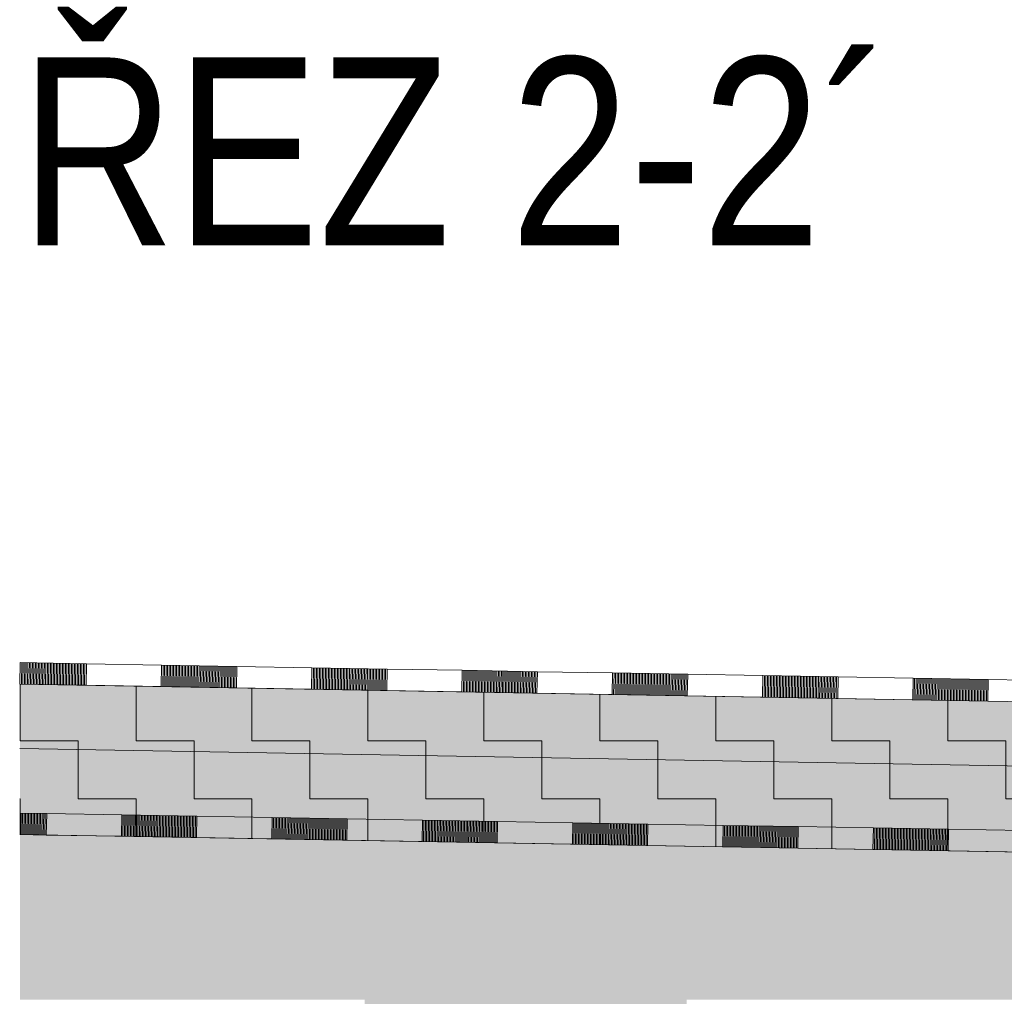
# Model space of a CAD drawing. Header units: millimetres. Extents: x 29003 to 60673, y -60985 to 17010.
# Tile 91 of 128: x 38663 to 40497, y -5012 to -3193. Entities that reach past the tile are written whole.
import ezdxf

# ---------------------------------------------------------------- set-up
doc = ezdxf.new("R2010")
doc.units = ezdxf.units.MM
doc.linetypes.add('Carkovana 2x_1_1', pattern=[200, 150, -50])
doc.layers.add('XR$1$ŘEZY_1', color=7, linetype='Continuous', lineweight=25)
doc.layers.add('XR$3$ŘEZY - FILING_1', color=7, linetype='Continuous', lineweight=25)
doc.styles.add('ARIAL', font='ARIAL.TTF')
pattern_1 = [(0, (216, 216), (108, 108), [108, -108]), (90, (216, 216), (-108, 108), [108, -108])]

# ---------------------------------------------------------------- blocks, each defined once
blk = doc.blocks.new('VZOROVÁ ČÁRA_2')
at = {"layer": 'XR$1$ŘEZY_1', "color": 7, "linetype": 'Continuous', "lineweight": 13}
for p, q in [((38713.7, -4671.3), (38664.1, -4670.4)), ((38713.7, -4671.3), (38664.1, -4670.4)), ((38713.7, -4671.3), (38664.1, -4670.4)), ((38713.7, -4671.3), (38664.1, -4670.4)), ((38713.7, -4671.3), (38664.1, -4670.4)), ((38666.1, -4670.4), (38665.4, -4710.4)), ((38668.9, -4670.5), (38668.2, -4710.5)), ((38671.7, -4670.5), (38671, -4710.5)), ((38674.5, -4670.6), (38673.8, -4710.6)), ((38677.3, -4670.6), (38676.6, -4710.6)), ((38680.1, -4670.7), (38679.4, -4710.7)), ((38682.9, -4670.7), (38682.2, -4710.7)), ((38685.7, -4670.8), (38685, -4710.8)), ((38688.5, -4670.8), (38687.8, -4710.8)), ((38691.3, -4670.9), (38690.6, -4710.9)), ((38694.1, -4670.9), (38693.4, -4710.9)), ((38696.9, -4671), (38696.2, -4711)), ((38699.7, -4671), (38699, -4711)), ((38702.5, -4671.1), (38701.8, -4711.1)), ((38705.3, -4671.1), (38704.6, -4711.1)), ((38708.1, -4671.2), (38707.4, -4711.2)), ((38710.9, -4671.2), (38710.2, -4711.2)), ((38713.7, -4671.3), (38713, -4711.3)), ((38853.6, -4673.7), (38852.9, -4713.7)), ((38993.6, -4676.2), (38853.6, -4673.7)), ((38993.6, -4676.2), (38853.6, -4673.7)), ((38993.6, -4676.2), (38853.6, -4673.7)), ((38993.6, -4676.2), (38853.6, -4673.7)), ((38993.6, -4676.2), (38853.6, -4673.7)), ((38856.4, -4673.8), (38855.7, -4713.8)), ((38859.2, -4673.8), (38858.5, -4713.8)), ((38862, -4673.9), (38861.3, -4713.9)), ((38864.8, -4673.9), (38864.1, -4713.9)), ((38867.6, -4674), (38866.9, -4714)), ((38870.4, -4674), (38869.7, -4714)), ((38873.2, -4674.1), (38872.5, -4714)), ((38876, -4674.1), (38875.3, -4714.1)), ((38878.8, -4674.2), (38878.1, -4714.1)), ((38881.6, -4674.2), (38880.9, -4714.2)), ((38884.4, -4674.2), (38883.7, -4714.2)), ((38887.2, -4674.3), (38886.5, -4714.3)), ((38890, -4674.3), (38889.3, -4714.3)), ((38892.8, -4674.4), (38892.1, -4714.4)), ((38895.6, -4674.4), (38894.9, -4714.4)), ((38898.4, -4674.5), (38897.7, -4714.5)), ((38901.2, -4674.5), (38900.5, -4714.5)), ((38904, -4674.6), (38903.3, -4714.6)), ((38906.8, -4674.6), (38906.1, -4714.6)), ((38909.6, -4674.7), (38908.9, -4714.7)), ((38912.4, -4674.7), (38911.7, -4714.7)), ((38915.2, -4674.8), (38914.5, -4714.8)), ((38918, -4674.8), (38917.3, -4714.8)), ((38920.8, -4674.9), (38920.1, -4714.9)), ((38923.6, -4674.9), (38922.9, -4714.9)), ((38926.4, -4675), (38925.7, -4715)), ((38929.2, -4675), (38928.5, -4715)), ((38932, -4675.1), (38931.3, -4715.1)), ((38934.8, -4675.1), (38934.1, -4715.1)), ((38937.6, -4675.2), (38936.9, -4715.2)), ((38940.4, -4675.2), (38939.7, -4715.2)), ((38943.2, -4675.3), (38942.5, -4715.3)), ((38946, -4675.3), (38945.3, -4715.3)), ((38948.8, -4675.4), (38948.1, -4715.4)), ((38951.6, -4675.4), (38950.9, -4715.4)), ((38954.4, -4675.5), (38953.7, -4715.5)), ((38957.2, -4675.5), (38956.5, -4715.5)), ((38960, -4675.6), (38959.3, -4715.6)), ((38962.8, -4675.6), (38962.1, -4715.6)), ((38965.6, -4675.7), (38964.9, -4715.7)), ((38968.4, -4675.7), (38967.7, -4715.7)), ((38971.2, -4675.8), (38970.5, -4715.8)), ((38974, -4675.8), (38973.3, -4715.8)), ((38976.8, -4675.9), (38976.1, -4715.9)), ((38979.6, -4675.9), (38978.9, -4715.9)), ((38982.4, -4676), (38981.7, -4716)), ((38985.2, -4676), (38984.5, -4716)), ((38988, -4676.1), (38987.3, -4716.1)), ((38990.8, -4676.1), (38990.1, -4716.1)), ((38993.6, -4676.2), (38992.9, -4716.1)), ((39133.6, -4678.6), (39132.9, -4718.6)), ((39273.6, -4681), (39133.6, -4678.6)), ((39273.6, -4681), (39133.6, -4678.6)), ((39273.6, -4681), (39133.6, -4678.6)), ((39273.6, -4681), (39133.6, -4678.6)), ((39273.6, -4681), (39133.6, -4678.6)), ((39136.4, -4678.6), (39135.7, -4718.6)), ((39139.2, -4678.7), (39138.5, -4718.7)), ((39142, -4678.7), (39141.3, -4718.7)), ((39144.8, -4678.8), (39144.1, -4718.8)), ((39147.6, -4678.8), (39146.9, -4718.8)), ((39150.4, -4678.9), (39149.7, -4718.9)), ((39153.2, -4678.9), (39152.5, -4718.9)), ((39156, -4679), (39155.3, -4719)), ((39158.8, -4679), (39158.1, -4719)), ((39161.6, -4679.1), (39160.9, -4719.1)), ((39164.4, -4679.1), (39163.7, -4719.1)), ((39167.2, -4679.2), (39166.5, -4719.2)), ((39170, -4679.2), (39169.3, -4719.2)), ((39172.8, -4679.3), (39172.1, -4719.3)), ((39175.6, -4679.3), (39174.9, -4719.3)), ((39178.4, -4679.4), (39177.7, -4719.4)), ((39181.2, -4679.4), (39180.5, -4719.4)), ((39184, -4679.5), (39183.3, -4719.5)), ((39186.8, -4679.5), (39186.1, -4719.5)), ((39189.6, -4679.6), (39188.9, -4719.6)), ((39192.4, -4679.6), (39191.7, -4719.6)), ((39195.2, -4679.7), (39194.5, -4719.7)), ((39198, -4679.7), (39197.3, -4719.7)), ((39200.8, -4679.8), (39200.1, -4719.8)), ((39203.6, -4679.8), (39202.9, -4719.8)), ((39206.4, -4679.9), (39205.7, -4719.9)), ((39209.2, -4679.9), (39208.5, -4719.9)), ((39212, -4680), (39211.3, -4720)), ((39214.8, -4680), (39214.1, -4720)), ((39217.6, -4680.1), (39216.9, -4720.1)), ((39220.4, -4680.1), (39219.7, -4720.1)), ((39223.2, -4680.2), (39222.5, -4720.2)), ((39226, -4680.2), (39225.3, -4720.2)), ((39228.8, -4680.3), (39228.1, -4720.3)), ((39231.6, -4680.3), (39230.9, -4720.3)), ((39234.4, -4680.4), (39233.7, -4720.4)), ((39237.2, -4680.4), (39236.5, -4720.4)), ((39240, -4680.5), (39239.3, -4720.4)), ((39242.8, -4680.5), (39242.1, -4720.5)), ((39245.6, -4680.6), (39244.9, -4720.5)), ((39248.4, -4680.6), (39247.7, -4720.6)), ((39251.2, -4680.7), (39250.5, -4720.6)), ((39254, -4680.7), (39253.3, -4720.7)), ((39256.8, -4680.7), (39256.1, -4720.7)), ((39259.6, -4680.8), (39258.9, -4720.8)), ((39262.4, -4680.8), (39261.7, -4720.8)), ((39265.2, -4680.9), (39264.5, -4720.9)), ((39268, -4680.9), (39267.3, -4720.9)), ((39270.8, -4681), (39270.1, -4721)), ((39273.6, -4681), (39272.9, -4721)), ((39413.6, -4683.5), (39412.9, -4723.5)), ((39553.5, -4685.9), (39413.6, -4683.5)), ((39553.5, -4685.9), (39413.6, -4683.5)), ((39553.5, -4685.9), (39413.6, -4683.5)), ((39553.5, -4685.9), (39413.6, -4683.5)), ((39553.5, -4685.9), (39413.6, -4683.5)), ((39416.4, -4683.5), (39415.7, -4723.5)), ((39419.2, -4683.6), (39418.5, -4723.6)), ((39422, -4683.6), (39421.3, -4723.6)), ((39424.8, -4683.7), (39424.1, -4723.7)), ((39427.6, -4683.7), (39426.9, -4723.7)), ((39430.4, -4683.8), (39429.7, -4723.8)), ((39433.2, -4683.8), (39432.5, -4723.8)), ((39436, -4683.9), (39435.3, -4723.9)), ((39438.8, -4683.9), (39438.1, -4723.9)), ((39441.6, -4684), (39440.9, -4724)), ((39444.4, -4684), (39443.7, -4724)), ((39447.2, -4684.1), (39446.5, -4724.1)), ((39450, -4684.1), (39449.3, -4724.1)), ((39452.8, -4684.2), (39452.1, -4724.2)), ((39455.6, -4684.2), (39454.9, -4724.2)), ((39458.4, -4684.3), (39457.7, -4724.3)), ((39461.2, -4684.3), (39460.5, -4724.3)), ((39464, -4684.4), (39463.3, -4724.4)), ((39466.8, -4684.4), (39466.1, -4724.4)), ((39469.6, -4684.5), (39468.9, -4724.5)), ((39472.4, -4684.5), (39471.7, -4724.5)), ((39475.2, -4684.6), (39474.5, -4724.6)), ((39478, -4684.6), (39477.3, -4724.6)), ((39480.8, -4684.7), (39480.1, -4724.7)), ((39483.6, -4684.7), (39482.9, -4724.7)), ((39486.4, -4684.8), (39485.7, -4724.7)), ((39489.1, -4684.8), (39488.5, -4724.8)), ((39491.9, -4684.9), (39491.3, -4724.8)), ((39494.7, -4684.9), (39494.1, -4724.9)), ((39497.5, -4685), (39496.9, -4724.9)), ((39500.3, -4685), (39499.6, -4725)), ((39503.1, -4685), (39502.4, -4725)), ((39505.9, -4685.1), (39505.2, -4725.1)), ((39508.7, -4685.1), (39508, -4725.1)), ((39511.5, -4685.2), (39510.8, -4725.2)), ((39514.3, -4685.2), (39513.6, -4725.2)), ((39517.1, -4685.3), (39516.4, -4725.3)), ((39519.9, -4685.3), (39519.2, -4725.3)), ((39522.7, -4685.4), (39522, -4725.4)), ((39525.5, -4685.4), (39524.8, -4725.4)), ((39528.3, -4685.5), (39527.6, -4725.5)), ((39531.1, -4685.5), (39530.4, -4725.5)), ((39533.9, -4685.6), (39533.2, -4725.6)), ((39536.7, -4685.6), (39536, -4725.6)), ((39539.5, -4685.7), (39538.8, -4725.7)), ((39542.3, -4685.7), (39541.6, -4725.7)), ((39545.1, -4685.8), (39544.4, -4725.8)), ((39547.9, -4685.8), (39547.2, -4725.8)), ((39550.7, -4685.9), (39550, -4725.9)), ((39553.5, -4685.9), (39552.8, -4725.9)), ((39693.5, -4688.4), (39692.8, -4728.4)), ((39833.5, -4690.8), (39693.5, -4688.4)), ((39833.5, -4690.8), (39693.5, -4688.4)), ((39833.5, -4690.8), (39693.5, -4688.4)), ((39833.5, -4690.8), (39693.5, -4688.4)), ((39833.5, -4690.8), (39693.5, -4688.4)), ((39696.3, -4688.4), (39695.6, -4728.4)), ((39699.1, -4688.5), (39698.4, -4728.5)), ((39701.9, -4688.5), (39701.2, -4728.5)), ((39704.7, -4688.6), (39704, -4728.6)), ((39707.5, -4688.6), (39706.8, -4728.6)), ((39710.3, -4688.7), (39709.6, -4728.7)), ((39713.1, -4688.7), (39712.4, -4728.7)), ((39715.9, -4688.8), (39715.2, -4728.8)), ((39718.7, -4688.8), (39718, -4728.8)), ((39721.5, -4688.9), (39720.8, -4728.9)), ((39724.3, -4688.9), (39723.6, -4728.9)), ((39727.1, -4689), (39726.4, -4729)), ((39729.9, -4689), (39729.2, -4729)), ((39732.7, -4689.1), (39732, -4729.1)), ((39735.5, -4689.1), (39734.8, -4729.1)), ((39738.3, -4689.2), (39737.6, -4729.1)), ((39741.1, -4689.2), (39740.4, -4729.2)), ((39743.9, -4689.3), (39743.2, -4729.2)), ((39746.7, -4689.3), (39746, -4729.3)), ((39749.5, -4689.3), (39748.8, -4729.3)), ((39752.3, -4689.4), (39751.6, -4729.4)), ((39755.1, -4689.4), (39754.4, -4729.4)), ((39757.9, -4689.5), (39757.2, -4729.5)), ((39760.7, -4689.5), (39760, -4729.5)), ((39763.5, -4689.6), (39762.8, -4729.6)), ((39766.3, -4689.6), (39765.6, -4729.6)), ((39769.1, -4689.7), (39768.4, -4729.7)), ((39771.9, -4689.7), (39771.2, -4729.7)), ((39774.7, -4689.8), (39774, -4729.8)), ((39777.5, -4689.8), (39776.8, -4729.8)), ((39780.3, -4689.9), (39779.6, -4729.9)), ((39783.1, -4689.9), (39782.4, -4729.9)), ((39785.9, -4690), (39785.2, -4730)), ((39788.7, -4690), (39788, -4730)), ((39791.5, -4690.1), (39790.8, -4730.1)), ((39794.3, -4690.1), (39793.6, -4730.1)), ((39797.1, -4690.2), (39796.4, -4730.2)), ((39799.9, -4690.2), (39799.2, -4730.2)), ((39802.7, -4690.3), (39802, -4730.3)), ((39805.5, -4690.3), (39804.8, -4730.3)), ((39808.3, -4690.4), (39807.6, -4730.4)), ((39811.1, -4690.4), (39810.4, -4730.4)), ((39813.9, -4690.5), (39813.2, -4730.5)), ((39816.7, -4690.5), (39816, -4730.5)), ((39819.5, -4690.6), (39818.8, -4730.6)), ((39822.3, -4690.6), (39821.6, -4730.6)), ((39825.1, -4690.7), (39824.4, -4730.7)), ((39827.9, -4690.7), (39827.2, -4730.7)), ((39830.7, -4690.8), (39830, -4730.8)), ((39833.5, -4690.8), (39832.8, -4730.8)), ((39973.5, -4693.3), (39972.8, -4733.3)), ((40113.5, -4695.7), (39973.5, -4693.3)), ((40113.5, -4695.7), (39973.5, -4693.3)), ((40113.5, -4695.7), (39973.5, -4693.3)), ((40113.5, -4695.7), (39973.5, -4693.3)), ((40113.5, -4695.7), (39973.5, -4693.3)), ((39976.3, -4693.3), (39975.6, -4733.3)), ((39979.1, -4693.4), (39978.4, -4733.4)), ((39981.9, -4693.4), (39981.2, -4733.4)), ((39984.7, -4693.5), (39984, -4733.4)), ((39987.5, -4693.5), (39986.8, -4733.5)), ((39990.3, -4693.6), (39989.6, -4733.5)), ((39993.1, -4693.6), (39992.4, -4733.6)), ((39995.9, -4693.6), (39995.2, -4733.6)), ((39998.7, -4693.7), (39998, -4733.7)), ((40001.5, -4693.7), (40000.8, -4733.7)), ((40004.3, -4693.8), (40003.6, -4733.8)), ((40007.1, -4693.8), (40006.4, -4733.8)), ((40009.9, -4693.9), (40009.2, -4733.9)), ((40012.7, -4693.9), (40012, -4733.9)), ((40015.5, -4694), (40014.8, -4734)), ((40018.3, -4694), (40017.6, -4734)), ((40021.1, -4694.1), (40020.4, -4734.1)), ((40023.9, -4694.1), (40023.2, -4734.1)), ((40026.7, -4694.2), (40026, -4734.2)), ((40029.5, -4694.2), (40028.8, -4734.2)), ((40032.3, -4694.3), (40031.6, -4734.3)), ((40035.1, -4694.3), (40034.4, -4734.3)), ((40037.9, -4694.4), (40037.2, -4734.4)), ((40040.7, -4694.4), (40040, -4734.4)), ((40043.5, -4694.5), (40042.8, -4734.5)), ((40046.3, -4694.5), (40045.6, -4734.5)), ((40049.1, -4694.6), (40048.4, -4734.6)), ((38713, -4711.3), (38663.4, -4710.4)), ((38852.9, -4713.7), (38713, -4711.3)), ((40051.9, -4694.6), (40051.2, -4734.6)), ((40054.7, -4694.7), (40054, -4734.7)), ((40057.5, -4694.7), (40056.8, -4734.7)), ((40060.3, -4694.8), (40059.6, -4734.8)), ((40063.1, -4694.8), (40062.4, -4734.8)), ((40065.9, -4694.9), (40065.2, -4734.9)), ((40068.7, -4694.9), (40068, -4734.9)), ((40071.5, -4695), (40070.8, -4735)), ((40074.3, -4695), (40073.6, -4735)), ((40077.1, -4695.1), (40076.4, -4735.1)), ((40079.9, -4695.1), (40079.2, -4735.1)), ((40082.7, -4695.2), (40082, -4735.2)), ((40085.5, -4695.2), (40084.8, -4735.2)), ((40088.3, -4695.3), (40087.6, -4735.3)), ((40091.1, -4695.3), (40090.4, -4735.3)), ((40093.9, -4695.4), (40093.2, -4735.4)), ((40096.7, -4695.4), (40096, -4735.4)), ((40099.5, -4695.5), (40098.8, -4735.5)), ((40102.3, -4695.5), (40101.6, -4735.5)), ((40105.1, -4695.6), (40104.4, -4735.5)), ((40107.9, -4695.6), (40107.2, -4735.6)), ((40110.7, -4695.7), (40110, -4735.6)), ((40113.5, -4695.7), (40112.8, -4735.7)), ((40253.4, -4698.1), (40252.7, -4738.1)), ((40393.4, -4700.6), (40253.4, -4698.1)), ((40393.4, -4700.6), (40253.4, -4698.1)), ((40393.4, -4700.6), (40253.4, -4698.1)), ((40393.4, -4700.6), (40253.4, -4698.1)), ((40393.4, -4700.6), (40253.4, -4698.1)), ((40256.2, -4698.2), (40255.5, -4738.2)), ((40259, -4698.2), (40258.3, -4738.2)), ((40261.8, -4698.3), (40261.1, -4738.3)), ((40264.6, -4698.3), (40263.9, -4738.3)), ((40267.4, -4698.4), (40266.7, -4738.4)), ((40270.2, -4698.4), (40269.5, -4738.4)), ((40273, -4698.5), (40272.3, -4738.5)), ((40275.8, -4698.5), (40275.1, -4738.5)), ((40278.6, -4698.6), (40277.9, -4738.6)), ((40281.4, -4698.6), (40280.7, -4738.6)), ((40284.2, -4698.7), (40283.5, -4738.7)), ((40287, -4698.7), (40286.3, -4738.7)), ((40289.8, -4698.8), (40289.1, -4738.8)), ((40292.6, -4698.8), (40291.9, -4738.8)), ((40295.4, -4698.9), (40294.7, -4738.9)), ((40298.2, -4698.9), (40297.5, -4738.9)), ((40301, -4699), (40300.3, -4739)), ((40303.8, -4699), (40303.1, -4739)), ((40306.6, -4699.1), (40305.9, -4739.1)), ((40309.4, -4699.1), (40308.7, -4739.1)), ((40312.2, -4699.2), (40311.5, -4739.2)), ((40315, -4699.2), (40314.3, -4739.2)), ((40317.8, -4699.3), (40317.1, -4739.3)), ((40320.6, -4699.3), (40319.9, -4739.3)), ((40323.4, -4699.4), (40322.7, -4739.4)), ((40326.2, -4699.4), (40325.5, -4739.4)), ((40329, -4699.5), (40328.3, -4739.5)), ((40331.8, -4699.5), (40331.1, -4739.5)), ((40334.6, -4699.6), (40333.9, -4739.6)), ((40337.4, -4699.6), (40336.7, -4739.6)), ((40340.2, -4699.7), (40339.5, -4739.7)), ((40343, -4699.7), (40342.3, -4739.7)), ((40345.8, -4699.8), (40345.1, -4739.8)), ((40348.6, -4699.8), (40347.9, -4739.8)), ((40351.4, -4699.9), (40350.7, -4739.8)), ((40354.2, -4699.9), (40353.5, -4739.9)), ((40357, -4700), (40356.3, -4739.9)), ((40359.8, -4700), (40359.1, -4740)), ((40362.6, -4700.1), (40361.9, -4740)), ((40365.4, -4700.1), (40364.7, -4740.1)), ((40368.2, -4700.1), (40367.5, -4740.1)), ((40371, -4700.2), (40370.3, -4740.2)), ((40373.8, -4700.2), (40373.1, -4740.2)), ((40376.6, -4700.3), (40375.9, -4740.3)), ((40379.4, -4700.3), (40378.7, -4740.3)), ((40382.2, -4700.4), (40381.5, -4740.4)), ((40385, -4700.4), (40384.3, -4740.4)), ((40387.8, -4700.5), (40387.1, -4740.5)), ((40390.6, -4700.5), (40389.9, -4740.5)), ((40393.4, -4700.6), (40392.7, -4740.6)), ((38992.9, -4716.1), (38852.9, -4713.7)), ((39132.9, -4718.6), (38992.9, -4716.1)), ((39272.9, -4721), (39132.9, -4718.6)), ((39412.9, -4723.5), (39272.9, -4721)), ((39552.8, -4725.9), (39412.9, -4723.5)), ((39692.8, -4728.4), (39552.8, -4725.9)), ((39832.8, -4730.8), (39692.8, -4728.4)), ((39972.8, -4733.3), (39832.8, -4730.8)), ((40112.8, -4735.7), (39972.8, -4733.3)), ((40252.7, -4738.1), (40112.8, -4735.7)), ((40392.7, -4740.6), (40252.7, -4738.1)), ((40532.7, -4743), (40392.7, -4740.6))]:
    blk.add_line(p, q, dxfattribs=at)
for points in [[(38853.6, -4673.7), (38713.7, -4671.3), (38664.1, -4670.4)], [(38853.6, -4673.7), (38713.7, -4671.3), (38664.1, -4670.4)], [(39133.6, -4678.6), (38993.6, -4676.2), (38853.6, -4673.7)], [(39133.6, -4678.6), (38993.6, -4676.2), (38853.6, -4673.7)], [(39413.6, -4683.5), (39273.6, -4681), (39133.6, -4678.6)], [(39413.6, -4683.5), (39273.6, -4681), (39133.6, -4678.6)], [(39693.5, -4688.4), (39553.5, -4685.9), (39413.6, -4683.5)], [(39693.5, -4688.4), (39553.5, -4685.9), (39413.6, -4683.5)], [(39973.5, -4693.3), (39833.5, -4690.8), (39693.5, -4688.4)], [(39973.5, -4693.3), (39833.5, -4690.8), (39693.5, -4688.4)], [(40253.4, -4698.1), (40113.5, -4695.7), (39973.5, -4693.3)], [(40253.4, -4698.1), (40113.5, -4695.7), (39973.5, -4693.3)], [(40533.4, -4703), (40393.4, -4700.6), (40253.4, -4698.1)], [(40533.4, -4703), (40393.4, -4700.6), (40253.4, -4698.1)]]:
    blk.add_lwpolyline(points, dxfattribs=at)
blk = doc.blocks.new('VZOROVÁ ČÁRA_3')
at = {"layer": 'XR$1$ŘEZY_1', "color": 7, "linetype": 'Continuous', "lineweight": 13}
for p, q in [((38664.6, -4390.4), (38663.9, -4430.4)), ((38787.8, -4392.5), (38664.1, -4390.4)), ((38787.8, -4392.5), (38664.1, -4390.4)), ((38787.8, -4392.5), (38664.1, -4390.4)), ((38787.8, -4392.5), (38664.1, -4390.4)), ((38787.8, -4392.5), (38664.1, -4390.4)), ((38667.4, -4390.4), (38666.7, -4430.4)), ((38670.2, -4390.5), (38669.5, -4430.5)), ((38673, -4390.5), (38672.3, -4430.5)), ((38675.8, -4390.6), (38675.1, -4430.6)), ((38678.6, -4390.6), (38677.9, -4430.6)), ((38681.4, -4390.7), (38680.7, -4430.7)), ((38684.2, -4390.7), (38683.5, -4430.7)), ((38687, -4390.8), (38686.3, -4430.8)), ((38689.8, -4390.8), (38689.1, -4430.8)), ((38692.6, -4390.9), (38691.9, -4430.9)), ((38695.4, -4390.9), (38694.7, -4430.9)), ((38698.2, -4391), (38697.5, -4430.9)), ((38701, -4391), (38700.3, -4431)), ((38703.8, -4391.1), (38703.1, -4431)), ((38706.6, -4391.1), (38705.9, -4431.1)), ((38709.4, -4391.2), (38708.7, -4431.1)), ((38712.2, -4391.2), (38711.5, -4431.2)), ((38715, -4391.2), (38714.3, -4431.2)), ((38717.8, -4391.3), (38717.1, -4431.3)), ((38720.6, -4391.3), (38719.9, -4431.3)), ((38723.4, -4391.4), (38722.7, -4431.4)), ((38726.2, -4391.4), (38725.5, -4431.4)), ((38729, -4391.5), (38728.3, -4431.5)), ((38731.8, -4391.5), (38731.1, -4431.5)), ((38734.6, -4391.6), (38733.9, -4431.6)), ((38737.4, -4391.6), (38736.7, -4431.6)), ((38740.2, -4391.7), (38739.5, -4431.7)), ((38743, -4391.7), (38742.3, -4431.7)), ((38745.8, -4391.8), (38745.1, -4431.8)), ((38748.6, -4391.8), (38747.9, -4431.8)), ((38751.4, -4391.9), (38750.7, -4431.9)), ((38754.2, -4391.9), (38753.5, -4431.9)), ((38757, -4392), (38756.3, -4432)), ((38759.8, -4392), (38759.1, -4432)), ((38762.6, -4392.1), (38761.9, -4432.1)), ((38765.4, -4392.1), (38764.7, -4432.1)), ((38768.2, -4392.2), (38767.5, -4432.2)), ((38771, -4392.2), (38770.3, -4432.2)), ((38773.8, -4392.3), (38773.1, -4432.3)), ((38776.6, -4392.3), (38775.9, -4432.3)), ((38779.4, -4392.4), (38778.7, -4432.4)), ((38782.2, -4392.4), (38781.5, -4432.4)), ((38785, -4392.5), (38784.3, -4432.5)), ((38787.8, -4392.5), (38787.1, -4432.5)), ((38927.7, -4395), (38927, -4435)), ((39067.7, -4397.4), (38927.7, -4395)), ((39067.7, -4397.4), (38927.7, -4395)), ((39067.7, -4397.4), (38927.7, -4395)), ((39067.7, -4397.4), (38927.7, -4395)), ((39067.7, -4397.4), (38927.7, -4395)), ((38930.5, -4395), (38929.8, -4435)), ((38933.3, -4395.1), (38932.6, -4435.1)), ((38936.1, -4395.1), (38935.4, -4435.1)), ((38938.9, -4395.2), (38938.2, -4435.2)), ((38941.7, -4395.2), (38941, -4435.2)), ((38944.5, -4395.3), (38943.8, -4435.2)), ((38947.3, -4395.3), (38946.6, -4435.3)), ((38950.1, -4395.4), (38949.4, -4435.3)), ((38952.9, -4395.4), (38952.2, -4435.4)), ((38955.7, -4395.5), (38955, -4435.4)), ((38958.5, -4395.5), (38957.8, -4435.5)), ((38961.3, -4395.5), (38960.6, -4435.5)), ((38964.1, -4395.6), (38963.4, -4435.6)), ((38966.9, -4395.6), (38966.2, -4435.6)), ((38969.7, -4395.7), (38969, -4435.7)), ((38972.5, -4395.7), (38971.8, -4435.7)), ((38975.3, -4395.8), (38974.6, -4435.8)), ((38978.1, -4395.8), (38977.4, -4435.8)), ((38980.9, -4395.9), (38980.2, -4435.9)), ((38983.7, -4395.9), (38983, -4435.9)), ((38986.5, -4396), (38985.8, -4436)), ((38989.3, -4396), (38988.6, -4436)), ((38992.1, -4396.1), (38991.4, -4436.1)), ((38994.9, -4396.1), (38994.2, -4436.1)), ((38997.7, -4396.2), (38997, -4436.2)), ((39000.5, -4396.2), (38999.8, -4436.2)), ((39003.3, -4396.3), (39002.6, -4436.3)), ((39006.1, -4396.3), (39005.4, -4436.3)), ((39008.9, -4396.4), (39008.2, -4436.4)), ((39011.7, -4396.4), (39011, -4436.4)), ((39014.5, -4396.5), (39013.8, -4436.5)), ((39017.3, -4396.5), (39016.6, -4436.5)), ((39020.1, -4396.6), (39019.4, -4436.6)), ((39022.9, -4396.6), (39022.2, -4436.6)), ((39025.7, -4396.7), (39025, -4436.7)), ((39028.5, -4396.7), (39027.8, -4436.7)), ((39031.3, -4396.8), (39030.6, -4436.8)), ((39034.1, -4396.8), (39033.4, -4436.8)), ((39036.9, -4396.9), (39036.2, -4436.9)), ((39039.7, -4396.9), (39039, -4436.9)), ((39042.5, -4397), (39041.8, -4437)), ((39045.3, -4397), (39044.6, -4437)), ((39048.1, -4397.1), (39047.4, -4437.1)), ((39050.9, -4397.1), (39050.2, -4437.1)), ((39053.7, -4397.2), (39053, -4437.2)), ((39056.5, -4397.2), (39055.8, -4437.2)), ((39059.3, -4397.3), (39058.6, -4437.3)), ((39062.1, -4397.3), (39061.4, -4437.3)), ((39064.9, -4397.4), (39064.2, -4437.4)), ((39067.7, -4397.4), (39067, -4437.4)), ((39207.7, -4399.8), (39207, -4439.8)), ((39347.7, -4402.3), (39207.7, -4399.8)), ((39347.7, -4402.3), (39207.7, -4399.8)), ((39347.7, -4402.3), (39207.7, -4399.8)), ((39347.7, -4402.3), (39207.7, -4399.8)), ((39347.7, -4402.3), (39207.7, -4399.8)), ((39210.5, -4399.9), (39209.8, -4439.9)), ((39213.3, -4399.9), (39212.6, -4439.9)), ((39216.1, -4400), (39215.4, -4440)), ((39218.9, -4400), (39218.2, -4440)), ((39221.7, -4400.1), (39221, -4440.1)), ((39224.5, -4400.1), (39223.8, -4440.1)), ((39227.3, -4400.2), (39226.6, -4440.2)), ((39230.1, -4400.2), (39229.4, -4440.2)), ((39232.9, -4400.3), (39232.2, -4440.3)), ((39235.7, -4400.3), (39235, -4440.3)), ((39238.5, -4400.4), (39237.8, -4440.4)), ((39241.3, -4400.4), (39240.6, -4440.4)), ((39244.1, -4400.5), (39243.4, -4440.5)), ((39246.9, -4400.5), (39246.2, -4440.5)), ((39249.7, -4400.6), (39249, -4440.6)), ((39252.5, -4400.6), (39251.8, -4440.6)), ((39255.3, -4400.7), (39254.6, -4440.7)), ((39258.1, -4400.7), (39257.4, -4440.7)), ((39260.9, -4400.8), (39260.2, -4440.8)), ((39263.7, -4400.8), (39263, -4440.8)), ((39266.5, -4400.9), (39265.8, -4440.9)), ((39269.3, -4400.9), (39268.6, -4440.9)), ((39272.1, -4401), (39271.4, -4441)), ((39274.9, -4401), (39274.2, -4441)), ((39277.7, -4401.1), (39277, -4441.1)), ((39280.5, -4401.1), (39279.8, -4441.1)), ((39283.3, -4401.2), (39282.6, -4441.2)), ((39286.1, -4401.2), (39285.4, -4441.2)), ((39288.9, -4401.3), (39288.2, -4441.3)), ((39291.7, -4401.3), (39291, -4441.3)), ((39294.5, -4401.4), (39293.8, -4441.4)), ((39297.3, -4401.4), (39296.6, -4441.4)), ((39300.1, -4401.5), (39299.4, -4441.5)), ((39302.9, -4401.5), (39302.2, -4441.5)), ((39305.7, -4401.6), (39305, -4441.6)), ((39308.5, -4401.6), (39307.8, -4441.6)), ((39311.3, -4401.7), (39310.6, -4441.7)), ((39314.1, -4401.7), (39313.4, -4441.7)), ((39316.9, -4401.8), (39316.2, -4441.7)), ((39319.7, -4401.8), (39319, -4441.8)), ((39322.5, -4401.9), (39321.8, -4441.8)), ((39325.3, -4401.9), (39324.6, -4441.9)), ((39328.1, -4402), (39327.4, -4441.9)), ((39330.9, -4402), (39330.2, -4442)), ((39333.7, -4402), (39333, -4442)), ((39336.5, -4402.1), (39335.8, -4442.1)), ((39339.3, -4402.1), (39338.6, -4442.1)), ((39342.1, -4402.2), (39341.4, -4442.2)), ((39344.9, -4402.2), (39344.2, -4442.2)), ((39347.7, -4402.3), (39347, -4442.3)), ((39487.7, -4404.7), (39487, -4444.7)), ((39627.6, -4407.2), (39487.7, -4404.7)), ((39627.6, -4407.2), (39487.7, -4404.7)), ((39627.6, -4407.2), (39487.7, -4404.7)), ((39627.6, -4407.2), (39487.7, -4404.7)), ((39627.6, -4407.2), (39487.7, -4404.7)), ((39490.5, -4404.8), (39489.8, -4444.8)), ((39493.3, -4404.8), (39492.6, -4444.8)), ((39496.1, -4404.9), (39495.4, -4444.9)), ((39498.9, -4404.9), (39498.2, -4444.9)), ((39501.7, -4405), (39501, -4445)), ((39504.5, -4405), (39503.8, -4445)), ((39507.3, -4405.1), (39506.6, -4445.1)), ((39510.1, -4405.1), (39509.4, -4445.1)), ((39512.9, -4405.2), (39512.2, -4445.2)), ((39515.7, -4405.2), (39515, -4445.2)), ((39518.5, -4405.3), (39517.8, -4445.3)), ((39521.3, -4405.3), (39520.6, -4445.3)), ((39524.1, -4405.4), (39523.4, -4445.4)), ((39526.9, -4405.4), (39526.2, -4445.4)), ((39529.7, -4405.5), (39529, -4445.5)), ((39532.5, -4405.5), (39531.8, -4445.5)), ((39535.3, -4405.6), (39534.6, -4445.6)), ((39538.1, -4405.6), (39537.4, -4445.6)), ((39540.9, -4405.7), (39540.2, -4445.7)), ((39543.7, -4405.7), (39543, -4445.7)), ((39546.5, -4405.8), (39545.8, -4445.8)), ((39549.3, -4405.8), (39548.6, -4445.8)), ((39552.1, -4405.9), (39551.4, -4445.9)), ((39554.9, -4405.9), (39554.2, -4445.9)), ((39557.7, -4406), (39557, -4446)), ((39560.5, -4406), (39559.8, -4446)), ((39563.3, -4406.1), (39562.6, -4446)), ((39566, -4406.1), (39565.4, -4446.1)), ((39568.8, -4406.2), (39568.2, -4446.1)), ((39571.6, -4406.2), (39571, -4446.2)), ((39574.4, -4406.3), (39573.8, -4446.2)), ((39577.2, -4406.3), (39576.6, -4446.3)), ((39580, -4406.3), (39579.3, -4446.3)), ((39582.8, -4406.4), (39582.1, -4446.4)), ((39585.6, -4406.4), (39584.9, -4446.4)), ((39588.4, -4406.5), (39587.7, -4446.5)), ((39591.2, -4406.5), (39590.5, -4446.5)), ((39594, -4406.6), (39593.3, -4446.6)), ((39596.8, -4406.6), (39596.1, -4446.6)), ((39599.6, -4406.7), (39598.9, -4446.7)), ((39602.4, -4406.7), (39601.7, -4446.7)), ((39605.2, -4406.8), (39604.5, -4446.8)), ((39608, -4406.8), (39607.3, -4446.8)), ((39610.8, -4406.9), (39610.1, -4446.9)), ((39613.6, -4406.9), (39612.9, -4446.9)), ((39616.4, -4407), (39615.7, -4447)), ((39619.2, -4407), (39618.5, -4447)), ((39622, -4407.1), (39621.3, -4447.1)), ((39624.8, -4407.1), (39624.1, -4447.1)), ((39627.6, -4407.2), (39626.9, -4447.2)), ((39767.6, -4409.6), (39766.9, -4449.6)), ((39907.6, -4412.1), (39767.6, -4409.6)), ((39907.6, -4412.1), (39767.6, -4409.6)), ((39907.6, -4412.1), (39767.6, -4409.6)), ((39907.6, -4412.1), (39767.6, -4409.6)), ((39907.6, -4412.1), (39767.6, -4409.6)), ((39770.4, -4409.7), (39769.7, -4449.7)), ((39773.2, -4409.7), (39772.5, -4449.7)), ((39776, -4409.8), (39775.3, -4449.8)), ((39778.8, -4409.8), (39778.1, -4449.8)), ((39781.6, -4409.9), (39780.9, -4449.9)), ((39784.4, -4409.9), (39783.7, -4449.9)), ((39787.2, -4410), (39786.5, -4450)), ((39790, -4410), (39789.3, -4450)), ((39792.8, -4410.1), (39792.1, -4450.1)), ((39795.6, -4410.1), (39794.9, -4450.1)), ((39798.4, -4410.2), (39797.7, -4450.2)), ((39801.2, -4410.2), (39800.5, -4450.2)), ((39804, -4410.3), (39803.3, -4450.3)), ((39806.8, -4410.3), (39806.1, -4450.3)), ((39809.6, -4410.4), (39808.9, -4450.3)), ((39812.4, -4410.4), (39811.7, -4450.4)), ((39815.2, -4410.5), (39814.5, -4450.4)), ((39818, -4410.5), (39817.3, -4450.5)), ((39820.8, -4410.6), (39820.1, -4450.5)), ((39823.6, -4410.6), (39822.9, -4450.6)), ((39826.4, -4410.6), (39825.7, -4450.6)), ((39829.2, -4410.7), (39828.5, -4450.7)), ((39832, -4410.7), (39831.3, -4450.7)), ((39834.8, -4410.8), (39834.1, -4450.8)), ((39837.6, -4410.8), (39836.9, -4450.8)), ((39840.4, -4410.9), (39839.7, -4450.9)), ((39843.2, -4410.9), (39842.5, -4450.9)), ((39846, -4411), (39845.3, -4451)), ((39848.8, -4411), (39848.1, -4451)), ((39851.6, -4411.1), (39850.9, -4451.1)), ((39854.4, -4411.1), (39853.7, -4451.1)), ((39857.2, -4411.2), (39856.5, -4451.2)), ((39860, -4411.2), (39859.3, -4451.2)), ((39862.8, -4411.3), (39862.1, -4451.3)), ((39865.6, -4411.3), (39864.9, -4451.3)), ((39868.4, -4411.4), (39867.7, -4451.4)), ((39871.2, -4411.4), (39870.5, -4451.4)), ((39874, -4411.5), (39873.3, -4451.5)), ((39876.8, -4411.5), (39876.1, -4451.5)), ((39879.6, -4411.6), (39878.9, -4451.6)), ((39882.4, -4411.6), (39881.7, -4451.6)), ((39885.2, -4411.7), (39884.5, -4451.7)), ((39888, -4411.7), (39887.3, -4451.7)), ((39890.8, -4411.8), (39890.1, -4451.8)), ((39893.6, -4411.8), (39892.9, -4451.8)), ((39896.4, -4411.9), (39895.7, -4451.9)), ((39899.2, -4411.9), (39898.5, -4451.9)), ((39902, -4412), (39901.3, -4452)), ((39904.8, -4412), (39904.1, -4452)), ((39907.6, -4412.1), (39906.9, -4452.1)), ((40047.6, -4414.5), (40046.9, -4454.5)), ((40187.6, -4417), (40047.6, -4414.5)), ((40187.6, -4417), (40047.6, -4414.5)), ((40187.6, -4417), (40047.6, -4414.5)), ((40187.6, -4417), (40047.6, -4414.5)), ((40187.6, -4417), (40047.6, -4414.5)), ((40050.4, -4414.6), (40049.7, -4454.6)), ((40053.2, -4414.6), (40052.5, -4454.6)), ((40056, -4414.7), (40055.3, -4454.7)), ((40058.8, -4414.7), (40058.1, -4454.7)), ((40061.6, -4414.8), (40060.9, -4454.7)), ((40064.4, -4414.8), (40063.7, -4454.8)), ((40067.2, -4414.9), (40066.5, -4454.8)), ((40070, -4414.9), (40069.3, -4454.9)), ((40072.8, -4414.9), (40072.1, -4454.9)), ((40075.6, -4415), (40074.9, -4455)), ((40078.4, -4415), (40077.7, -4455)), ((40081.2, -4415.1), (40080.5, -4455.1)), ((40084, -4415.1), (40083.3, -4455.1)), ((40086.8, -4415.2), (40086.1, -4455.2)), ((40089.6, -4415.2), (40088.9, -4455.2)), ((40092.4, -4415.3), (40091.7, -4455.3)), ((40095.2, -4415.3), (40094.5, -4455.3)), ((40098, -4415.4), (40097.3, -4455.4)), ((40100.8, -4415.4), (40100.1, -4455.4)), ((40103.6, -4415.5), (40102.9, -4455.5)), ((40106.4, -4415.5), (40105.7, -4455.5)), ((40109.2, -4415.6), (40108.5, -4455.6)), ((40112, -4415.6), (40111.3, -4455.6)), ((40114.8, -4415.7), (40114.1, -4455.7)), ((40117.6, -4415.7), (40116.9, -4455.7)), ((40120.4, -4415.8), (40119.7, -4455.8)), ((40123.2, -4415.8), (40122.5, -4455.8)), ((40126, -4415.9), (40125.3, -4455.9)), ((40128.8, -4415.9), (40128.1, -4455.9)), ((40131.6, -4416), (40130.9, -4456)), ((40134.4, -4416), (40133.7, -4456)), ((40137.2, -4416.1), (40136.5, -4456.1)), ((40140, -4416.1), (40139.3, -4456.1)), ((40142.8, -4416.2), (40142.1, -4456.2)), ((40145.6, -4416.2), (40144.9, -4456.2)), ((40148.4, -4416.3), (40147.7, -4456.3)), ((40151.2, -4416.3), (40150.5, -4456.3)), ((40154, -4416.4), (40153.3, -4456.4)), ((40156.8, -4416.4), (40156.1, -4456.4)), ((40159.6, -4416.5), (40158.9, -4456.5)), ((40162.4, -4416.5), (40161.7, -4456.5)), ((40165.2, -4416.6), (40164.5, -4456.6)), ((40168, -4416.6), (40167.3, -4456.6)), ((40170.8, -4416.7), (40170.1, -4456.7)), ((40173.6, -4416.7), (40172.9, -4456.7)), ((40176.4, -4416.8), (40175.7, -4456.8)), ((40179.2, -4416.8), (40178.5, -4456.8)), ((40182, -4416.9), (40181.3, -4456.8)), ((40184.8, -4416.9), (40184.1, -4456.9)), ((40187.6, -4417), (40186.9, -4456.9)), ((40327.5, -4419.4), (40326.8, -4459.4)), ((40467.5, -4421.8), (40327.5, -4419.4)), ((40467.5, -4421.8), (40327.5, -4419.4)), ((40467.5, -4421.8), (40327.5, -4419.4)), ((40467.5, -4421.8), (40327.5, -4419.4)), ((40467.5, -4421.8), (40327.5, -4419.4)), ((40330.3, -4419.4), (40329.6, -4459.4)), ((40333.1, -4419.5), (40332.4, -4459.5)), ((38787.1, -4432.5), (38663.4, -4430.4)), ((38927, -4435), (38787.1, -4432.5)), ((39067, -4437.4), (38927, -4435)), ((39207, -4439.8), (39067, -4437.4)), ((40335.9, -4419.5), (40335.2, -4459.5)), ((40338.7, -4419.6), (40338, -4459.6)), ((40341.5, -4419.6), (40340.8, -4459.6)), ((40344.3, -4419.7), (40343.6, -4459.7)), ((40347.1, -4419.7), (40346.4, -4459.7)), ((40349.9, -4419.8), (40349.2, -4459.8)), ((40352.7, -4419.8), (40352, -4459.8)), ((40355.5, -4419.9), (40354.8, -4459.9)), ((40358.3, -4419.9), (40357.6, -4459.9)), ((40361.1, -4420), (40360.4, -4460)), ((40363.9, -4420), (40363.2, -4460)), ((40366.7, -4420.1), (40366, -4460.1)), ((40369.5, -4420.1), (40368.8, -4460.1)), ((40372.3, -4420.2), (40371.6, -4460.2)), ((40375.1, -4420.2), (40374.4, -4460.2)), ((40377.9, -4420.3), (40377.2, -4460.3)), ((40380.7, -4420.3), (40380, -4460.3)), ((40383.5, -4420.4), (40382.8, -4460.4)), ((40386.3, -4420.4), (40385.6, -4460.4)), ((40389.1, -4420.5), (40388.4, -4460.5)), ((40391.9, -4420.5), (40391.2, -4460.5)), ((40394.7, -4420.6), (40394, -4460.6)), ((40397.5, -4420.6), (40396.8, -4460.6)), ((40400.3, -4420.7), (40399.6, -4460.7)), ((40403.1, -4420.7), (40402.4, -4460.7)), ((40405.9, -4420.8), (40405.2, -4460.8)), ((40408.7, -4420.8), (40408, -4460.8)), ((40411.5, -4420.9), (40410.8, -4460.9)), ((40414.3, -4420.9), (40413.6, -4460.9)), ((40417.1, -4421), (40416.4, -4461)), ((40419.9, -4421), (40419.2, -4461)), ((40422.7, -4421.1), (40422, -4461.1)), ((40425.5, -4421.1), (40424.8, -4461.1)), ((40428.3, -4421.2), (40427.6, -4461.1)), ((40431.1, -4421.2), (40430.4, -4461.2)), ((40433.9, -4421.3), (40433.2, -4461.2)), ((40436.7, -4421.3), (40436, -4461.3)), ((40439.5, -4421.4), (40438.8, -4461.3)), ((40442.3, -4421.4), (40441.6, -4461.4)), ((40445.1, -4421.4), (40444.4, -4461.4)), ((40447.9, -4421.5), (40447.2, -4461.5)), ((40450.7, -4421.5), (40450, -4461.5)), ((40453.5, -4421.6), (40452.8, -4461.6)), ((40456.3, -4421.6), (40455.6, -4461.6)), ((40459.1, -4421.7), (40458.4, -4461.7)), ((40461.9, -4421.7), (40461.2, -4461.7)), ((40464.7, -4421.8), (40464, -4461.8)), ((40467.5, -4421.8), (40466.8, -4461.8)), ((39347, -4442.3), (39207, -4439.8)), ((39487, -4444.7), (39347, -4442.3)), ((39626.9, -4447.2), (39487, -4444.7)), ((39766.9, -4449.6), (39626.9, -4447.2)), ((39906.9, -4452.1), (39766.9, -4449.6)), ((40046.9, -4454.5), (39906.9, -4452.1)), ((40186.9, -4456.9), (40046.9, -4454.5)), ((40326.8, -4459.4), (40186.9, -4456.9)), ((40466.8, -4461.8), (40326.8, -4459.4)), ((40606.8, -4464.3), (40466.8, -4461.8))]:
    blk.add_line(p, q, dxfattribs=at)
for points in [[(38927.7, -4395), (38787.8, -4392.5), (38664.1, -4390.4)], [(38927.7, -4395), (38787.8, -4392.5), (38664.1, -4390.4)], [(39207.7, -4399.8), (39067.7, -4397.4), (38927.7, -4395)], [(39207.7, -4399.8), (39067.7, -4397.4), (38927.7, -4395)], [(39487.7, -4404.7), (39347.7, -4402.3), (39207.7, -4399.8)], [(39487.7, -4404.7), (39347.7, -4402.3), (39207.7, -4399.8)], [(39767.6, -4409.6), (39627.6, -4407.2), (39487.7, -4404.7)], [(39767.6, -4409.6), (39627.6, -4407.2), (39487.7, -4404.7)], [(40047.6, -4414.5), (39907.6, -4412.1), (39767.6, -4409.6)], [(40047.6, -4414.5), (39907.6, -4412.1), (39767.6, -4409.6)], [(40327.5, -4419.4), (40187.6, -4417), (40047.6, -4414.5)], [(40327.5, -4419.4), (40187.6, -4417), (40047.6, -4414.5)], [(40607.5, -4424.3), (40467.5, -4421.8), (40327.5, -4419.4)], [(40607.5, -4424.3), (40467.5, -4421.8), (40327.5, -4419.4)]]:
    blk.add_lwpolyline(points, dxfattribs=at)

msp = doc.modelspace()

# ---------------------------------------------------------------- hatches: boundary and pattern name
at = {"layer": 'XR$3$ŘEZY - FILING_1', "linetype": 'Continuous', "lineweight": 13}
for points in [[(43120.8, -4508.2), (38663.8, -4430.4), (38663.8, -4550.4), (43151.2, -4628.7), (43153, -4528.7)], [(43148.4, -4788.7), (43151.2, -4628.7), (38663.8, -4550.4), (38663.8, -4710.4)]]:
    msp.add_hatch(color=11, dxfattribs=at).paths.add_polyline_path(points, flags=0)
h = msp.add_hatch(dxfattribs=at)
h.set_pattern_fill('VZOR', scale=108, style=0, pattern_type=2)
h.set_pattern_definition(pattern_1)
h.paths.add_polyline_path([(43120.8, -4508.2), (38663.8, -4430.4), (38663.8, -4550.4), (43151.2, -4628.7), (43153, -4528.7)], flags=0)
h = msp.add_hatch(dxfattribs=at)
h.set_pattern_fill('VZOR', scale=108, style=0, pattern_type=2)
h.set_pattern_definition(pattern_1)
h.paths.add_polyline_path([(43148.4, -4788.7), (43151.2, -4628.7), (38663.8, -4550.4), (38663.8, -4710.4)], flags=0)
at = {"layer": 'XR$3$ŘEZY - FILING_1', "linetype": 'Carkovana 2x_1_1', "lineweight": 13}
h = msp.add_hatch(color=254, dxfattribs=at)
h.paths.add_polyline_path([(43335.9, -7868.1), (43355.9, -7868.1), (43355.9, -4977.3), (43640, -4982.3), (43640, -4797.3), (38663.8, -4710.4), (38663.8, -5018.1), (39305.9, -5018.1), (39305.9, -7768.1), (38663.8, -7768.1), (38663.8, -8118.1), (39305.9, -8118.1), (39305.9, -11807.4), (40005.9, -11807.4), (40005.9, -11288.1), (39905.9, -11288.1), (39905.9, -8118.1), (42885.9, -8118.1), (42885.9, -11288.1), (42785.9, -11288.1), (42785.9, -11807.4), (43335.9, -11807.4), (43335.9, -10139.3), (43335.8, -10139.3), (43335.8, -8148.1), (43335.9, -8148.1)])
h.paths.add_polyline_path([(42885.9, -7768.1), (39905.9, -7768.1), (39905.9, -5018.1), (42885.9, -5018.1)], flags=16)

# ---------------------------------------------------------------- linework, layer by layer
at = {"layer": 'XR$1$ŘEZY_1', "color": 7, "linetype": 'Continuous', "lineweight": 13}
for p, q in [((43120.8, -4508.2), (38663.8, -4430.4)), ((43151.2, -4628.7), (38663.8, -4550.4)), ((43640, -4797.3), (38663.8, -4710.4)), ((43640, -4797.3), (38663.8, -4710.4))]:
    msp.add_line(p, q, dxfattribs=at)

# ---------------------------------------------------------------- block references
for name in ['VZOROVÁ ČÁRA_3', 'VZOROVÁ ČÁRA_2']:
    msp.add_blockref(name, (0, 0), dxfattribs=at)

# ---------------------------------------------------------------- texts
at = {"layer": 'XR$1$ŘEZY_1', "color": 7, "linetype": 'Continuous', "lineweight": 70, "insert": (38663.8, -3613.6), "char_height": 350, "width": 1774.067, "attachment_point": 7, "style": 'ARIAL'}
msp.add_mtext('\\W0.82;ŘEZ 2-2´', dxfattribs=at)

doc.saveas('drawing.dxf')
